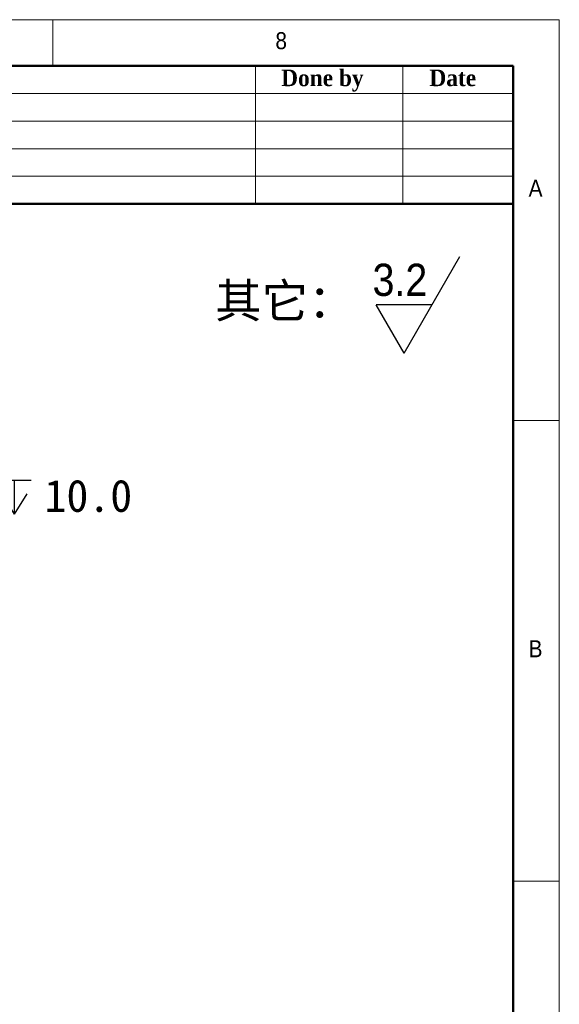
# Model space of a CAD drawing. Header units: millimetres. Extents: x 35 to 2924, y 35 to 2044.
# Tile 10 of 10: x 2495 to 2905, y 1296 to 2044. Entities that reach past the tile are written whole.
import ezdxf

# ---------------------------------------------------------------- set-up
doc = ezdxf.new("R2010")
doc.units = ezdxf.units.MM
doc.header["$LTSCALE"] = 7
doc.layers.add('DIMNS', color=7, linetype='Continuous')
doc.styles.add('SLDTEXTSTYLE0', font='arial.ttf', dxfattribs={"bigfont": 'bigfont'})
doc.styles.add('SLDTEXTSTYLE1', font='Gothic.ttf', dxfattribs={"width": 0.913})
doc.styles.add('SLDTEXTSTYLE2', font='timesbd.ttf', dxfattribs={"width": 0.933})
doc.styles.add('SLDTEXTSTYLE9', font='txt')
doc.dimstyles.new('SLDDIMSTYLE8', dxfattribs={"dimtxt": 24.5, "dimasz": 14, "dimexe": 0, "dimexo": 0.0625, "dimgap": 6.125, "dimtad": 0, "dimtih": 1, "dimtoh": 1, "dimdec": 1, "dimrnd": 1e-09, "dimzin": 12, "dimdsep": 46, "dimtxsty": 'SLDTEXTSTYLE9', "dimsah": 1, "dimcen": 0, "dimadec": 0, "dimazin": 3, "dimtfac": 1, "dimtdec": 1, "dimtofl": 0, "dimtmove": 0, "dimatfit": 3, "dimfxl": 0, "dimfrac": 2, "dimtolj": 1, "dimtzin": 12, "dimarcsym": 0})

# ---------------------------------------------------------------- blocks, each defined once
blk = doc.blocks.new('SW_SFSYMBOL_0')
at = {"layer": 'DIMNS', "color": 0}
for p, q in [((24.02, -36.75), (66.45, 36.75)), ((24.02, -36.75), (2.8, 0)), ((45.24, 0), (2.8, 0))]:
    blk.add_line(p, q, dxfattribs=at)
at = {"layer": 'DIMNS', "color": 0, "insert": (0, 31.29), "char_height": 24.5, "attachment_point": 1, "style": 'SLDTEXTSTYLE1'}
blk.add_mtext('3.2', dxfattribs=at)
blk = doc.blocks.new('SW_SYMBOL_HOLE_DEPTH')
at = {"layer": 'DIMNS', "color": 0}
for p, q in [((0, 6125), (5600, 6125)), ((2800, 6125), (2800, 525)), ((700, 3885), (2800, 525)), ((4900, 3885), (2800, 525))]:
    blk.add_line(p, q, dxfattribs=at)
blk = doc.blocks.new('_D_27')
at = {"layer": 'DIMNS'}
for p, q in [((2329.98, 1629.01), (2344.82, 1682.21)), ((2344.82, 1682.21), (2372.82, 1682.21))]:
    blk.add_line(p, q, dxfattribs=at)
blk.add_solid([(2329.98, 1629.01), (2335.77, 1641.93), (2331.72, 1643.06)], dxfattribs=at)
at = {"layer": 'DIMNS', "xscale": 0.004592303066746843, "yscale": 0.004592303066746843, "zscale": 0.004592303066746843}
blk.add_blockref('SW_SYMBOL_HOLE_DEPTH', (2477.8, 1665.99), dxfattribs=at)
at = {"layer": 'DIMNS', "char_height": 24.5, "attachment_point": 1, "style": 'SLDTEXTSTYLE9'}
for s, insert in [('12×M5', (2372.82, 1694.55)), ('10.0', (2513.66, 1694.55))]:
    blk.add_mtext(s, dxfattribs=dict(at, insert=insert))

msp = doc.modelspace()

# ---------------------------------------------------------------- linework, layer by layer
at = {"color": 7, "linetype": 'Continuous', "lineweight": 18}
for p, q in [((2905, 2044), (35, 2044)), ((2520, 2009), (2520, 2044)), ((2905, 35), (2905, 2044)), ((70, 2009), (2870, 2009)), ((2674, 2009), (2674, 1904)), ((2786, 2009), (2786, 1904)), ((2870, 2009), (2870, 1904)), ((2870, 2009), (2870, 70)), ((2030, 1988), (2870, 1988)), ((2030, 1967), (2870, 1967)), ((2030, 1946), (2870, 1946)), ((2030, 1925), (2870, 1925)), ((2905, 1739.5), (2870, 1739.5)), ((2870, 1389.5), (2905, 1389.5))]:
    msp.add_line(p, q, dxfattribs=at)
at = {"color": 7, "linetype": 'Continuous', "lineweight": 50}
for p, q in [((2870, 2009), (70, 2009)), ((2870, 2009), (2870, 70)), ((2870, 1904), (2030, 1904))]:
    msp.add_line(p, q, dxfattribs=at)

# ---------------------------------------------------------------- block references
at = {"layer": 'DIMNS'}
msp.add_blockref('SW_SFSYMBOL_0', (2763.04, 1827.32), dxfattribs=at)

# ---------------------------------------------------------------- texts
at = {"color": 7, "linetype": 'Continuous', "lineweight": 0}
for s, insert, char_height, attachment_point, style in [('8', (2689.17, 2034.52), 12.96, 1, 'SLDTEXTSTYLE1'), ('Done by', (2724.88, 2006.1), 12.6, 2, 'SLDTEXTSTYLE2'), ('Date', (2824, 2006.1), 12.6, 2, 'SLDTEXTSTYLE2'), ('A', (2881.67, 1922.52), 12.96, 1, 'SLDTEXTSTYLE1'), ('B', (2881.67, 1572.52), 12.96, 1, 'SLDTEXTSTYLE1')]:
    msp.add_mtext(s, dxfattribs=dict(at, insert=insert, char_height=char_height, attachment_point=attachment_point, style=style))
at = {"layer": 'DIMNS', "insert": (2643.32, 1843.39), "char_height": 25.929, "attachment_point": 1, "style": 'SLDTEXTSTYLE0'}
msp.add_mtext('其它：', dxfattribs=at)

# ---------------------------------------------------------------- dimensions: what is measured, and where the dimension line sits
at = {"layer": 'DIMNS'}
dim = msp.add_radius_dim(center=(2329.42, 1626.98), mpoint=(2329.98, 1629.01), text='12×M5{\\fGDT;x}10.0', dimstyle='SLDDIMSTYLE8', override={"dimpost": '<>'}, dxfattribs=at)
dim.commit()
dim.dimension.update_dxf_attribs({"geometry": '_D_27', "text_midpoint": (2473.42, 1682.21), "dimtype": 164})

doc.saveas('drawing.dxf')
